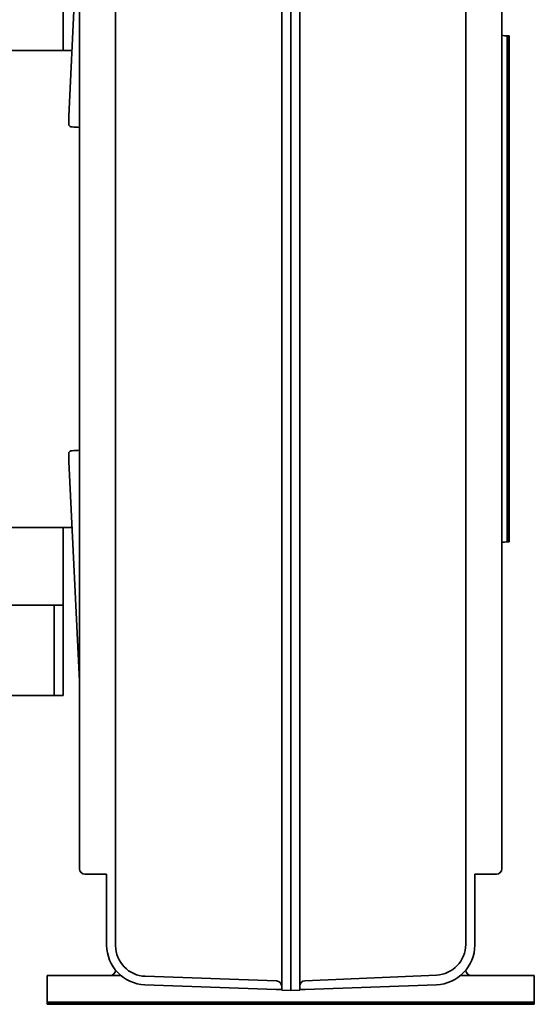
# Model space of a CAD drawing. Header units: millimetres. Extents: x 499 to 1181, y 168 to 1020.
# Tile 4 of 5: x 895 to 1181, y 168 to 713. Entities that reach past the tile are written whole.
import ezdxf

# ---------------------------------------------------------------- set-up
doc = ezdxf.new("R2010")
doc.units = ezdxf.units.MM
doc.header["$LTSCALE"] = 4
doc.layers.add('Krawędzie widoczne(ISO)', color=7, linetype='Continuous', lineweight=35, true_color=0x262659)

msp = doc.modelspace()

# ---------------------------------------------------------------- linework, layer by layer
at = {"layer": 'Krawędzie widoczne(ISO)'}
for p, q in [((928.5, 885.3), (928.5, 243.3)), ((1162.5, 885.3), (1162.5, 243.3)), ((1040.5, 873.02), (1040.5, 564.07)), ((1045.5, 873.13), (1045.5, 564.06)), ((1050.5, 564.07), (1050.5, 873.02)), ((948.5, 565.27), (948.5, 856.47)), ((1142.5, 856), (1142.5, 565.3)), ((928.5, 781.53), (922.49, 659.9)), ((919.5, 729.3), (919.5, 696.3)), ((1165.5, 704.2), (1165.6, 704.3)), ((1165.5, 704.3), (1165.5, 424.3)), ((1165.6, 704.3), (1165.6, 424.3)), ((1165.6, 704.3), (1166.5, 704.3)), ((1166.5, 704.3), (1166.5, 424.3)), ((924.29, 696.3), (864.84, 696.3)), ((948.5, 297.19), (948.5, 565.27)), ((1040.5, 564.07), (1040.5, 278.95)), ((1045.5, 564.06), (1045.5, 278.82)), ((1050.5, 278.95), (1050.5, 564.07)), ((1142.5, 565.3), (1142.5, 297.71)), ((922.49, 468.71), (928.5, 347.08)), ((924.29, 432.3), (551.5, 432.3)), ((919.5, 432.3), (919.5, 399.3)), ((1165.5, 424.4), (1165.6, 424.3)), ((1165.6, 424.3), (1166.5, 424.3)), ((919.5, 389.3), (919.5, 399.3)), ((499.5, 389.3), (919.5, 389.3)), ((914.5, 389.3), (914.5, 383.19)), ((919.5, 389.3), (919.5, 383.19)), ((914.5, 373.26), (914.5, 383.19)), ((919.5, 383.19), (919.5, 373.26)), ((914.5, 373.26), (914.5, 339.37)), ((919.5, 373.26), (919.5, 339.37)), ((914.5, 339.3), (504.5, 339.3)), ((914.5, 339.3), (914.5, 339.37)), ((914.5, 339.3), (919.5, 339.3)), ((919.5, 339.37), (919.5, 339.3)), ((948.5, 200.79), (948.5, 297.19)), ((1142.5, 297.71), (1142.5, 201.49)), ((1040.5, 278.95), (1040.5, 176.16)), ((1045.5, 278.82), (1045.5, 175.98)), ((1050.5, 176.16), (1050.5, 278.95)), ((943.5, 240.3), (931.5, 240.3)), ((943.5, 240.4), (943.5, 237.4)), ((1147.5, 237.4), (1147.5, 240.4)), ((1159.5, 240.3), (1147.5, 240.3)), ((943.5, 201.11), (943.5, 237.4)), ((1147.5, 237.4), (1147.5, 201.11)), ((951.3, 184.3), (910.5, 184.3)), ((910.5, 184.3), (910.5, 169.4)), ((964.91, 183.8), (1037.6, 181.26)), ((1126.24, 184.51), (1053.37, 181.32)), ((1180.5, 184.3), (1139.7, 184.3)), ((1180.5, 184.3), (1180.5, 169.4)), ((1037.5, 176.58), (964.73, 179.12)), ((1037.5, 176.58), (1040.5, 176.48)), ((1040.5, 176.16), (1045.5, 175.98)), ((1050.5, 176.16), (1045.5, 175.98)), ((1050.5, 176.48), (1053.5, 176.58)), ((1126.27, 179.12), (1053.5, 176.58)), ((910.5, 169.4), (1180.5, 169.4)), ((910.6, 169.3), (910.5, 169.4)), ((910.5, 169.3), (1180.5, 169.3)), ((910.5, 169.3), (910.5, 168.3)), ((1180.4, 169.3), (1180.5, 169.4)), ((1180.5, 169.3), (1180.5, 168.3)), ((1180.5, 168.3), (910.5, 168.3))]:
    msp.add_line(p, q, dxfattribs=at)
for centre, radius, start, end in [((1165.5, 714.3), 10, 252.5424, 270), ((1165.5, 414.3), 10, 90, 107.4576), ((931.5, 243.3), 3, 180, 270), ((1159.5, 243.3), 3, 270, 0), ((965.5, 201.11), 22, 180, 268), ((965.5, 200.79), 17, 180, 268), ((1125.5, 201.49), 17, 272.5, 0), ((1125.5, 201.11), 22, 272, 0), ((945.5, 187.3), 3, 270, 357.0872), ((1145.5, 187.3), 3, 182.9128, 270), ((1037.5, 178.26), 3, 0, 88), ((1053.5, 178.33), 3, 92.5, 180)]:
    msp.add_arc(centre, radius, start, end, dxfattribs=at)
for centre, major_axis, ratio, start_param, end_param in [((917.88, 564.3), (-3.26, -132), 0.024678, 2.332807, 2.380802), ((860.7, 564.3), (1509.68, -93.41), 0.061779, 1.529693, 1.532467), ((860.7, 564.3), (1509.68, 93.41), 0.061779, 4.750719, 4.753492), ((917.88, 564.3), (3.26, -132), 0.024678, 0.760791, 0.808786)]:
    msp.add_ellipse(centre, major_axis=major_axis, ratio=ratio, start_param=start_param, end_param=end_param, dxfattribs=at)
for points in [[(922.49, 659.9), (922.49, 659.89), (922.49, 659.87), (922.49, 659.85)], [(922.49, 468.75), (922.49, 468.74), (922.49, 468.72), (922.49, 468.71)]]:
    msp.add_open_spline(points, degree=3, dxfattribs=at)
for points, knots in [([(922.49, 655.38), (922.49, 655.19), (922.54, 655), (922.75, 654.64), (922.9, 654.48), (923.25, 654.22), (923.48, 654.1), (923.92, 653.97), (924.12, 653.94), (924.32, 653.92)], [0.3015056, 0.3015056, 0.3015056, 0.3015056, 0.3768529, 0.3768529, 0.4522002, 0.4522002, 0.5275556, 0.5275556, 0.5856895, 0.5856895, 0.5856895, 0.5856895]), ([(924.32, 474.69), (924.12, 474.67), (923.92, 474.64), (923.48, 474.5), (923.25, 474.39), (922.9, 474.13), (922.75, 473.97), (922.54, 473.61), (922.49, 473.41), (922.49, 473.23)], [0.6202689, 0.6202689, 0.6202689, 0.6202689, 0.6784028, 0.6784028, 0.7537582, 0.7537582, 0.8291055, 0.8291055, 0.9044528, 0.9044528, 0.9044528, 0.9044528])]:
    msp.add_open_spline(points, degree=3, knots=knots, dxfattribs=at)

doc.saveas('drawing.dxf')
